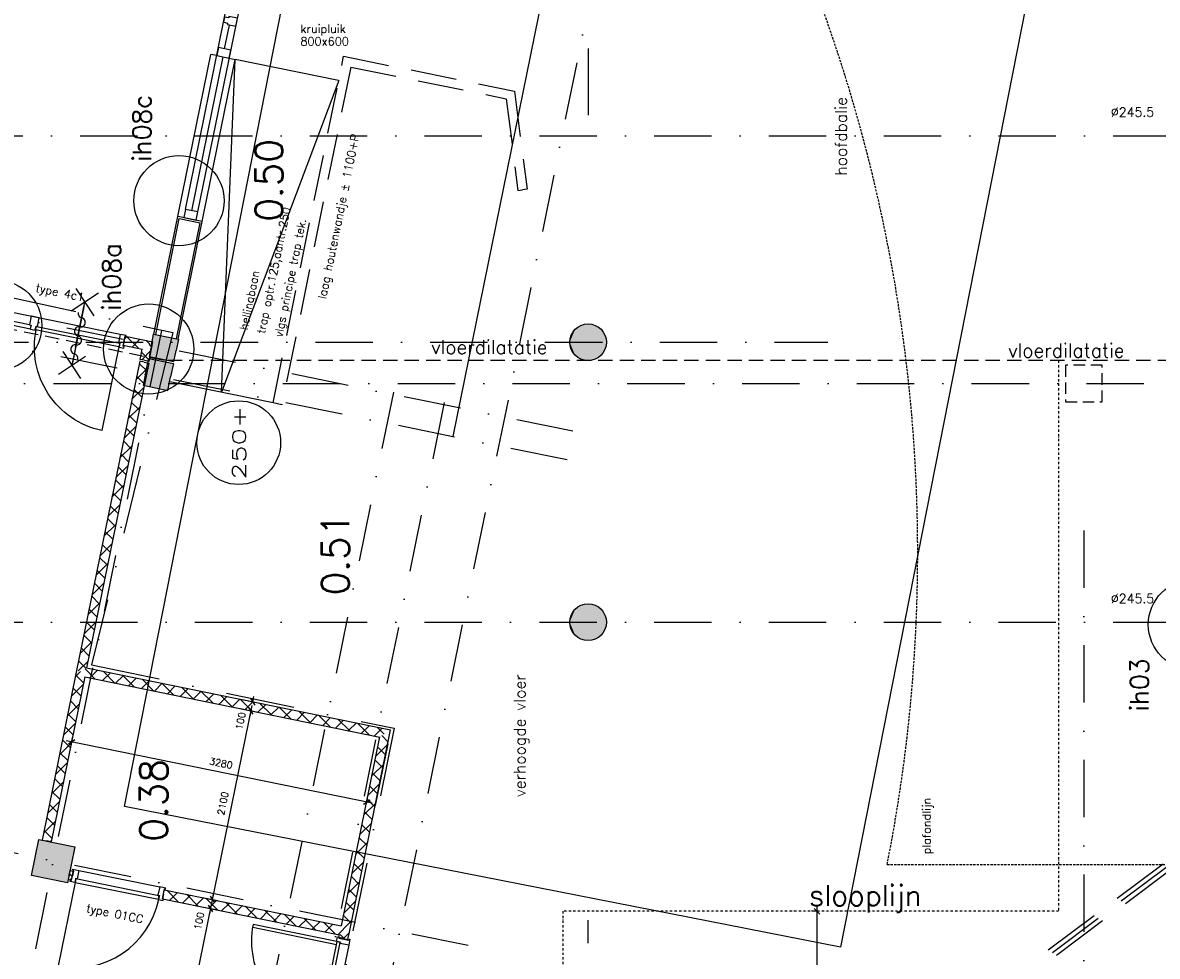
# Model space of a CAD drawing. Extents: x -33344 to 2055880, y -64816 to 121260.
# Tile 41 of 132: x 23827 to 36184, y 39006 to 49180. Entities that reach past the tile are written whole.
import ezdxf
from ezdxf.enums import TextEntityAlignment as Align

# ---------------------------------------------------------------- set-up
doc = ezdxf.new("R2010")
doc.units = 0
doc.header["$LTSCALE"] = 50
doc.header["$MEASUREMENT"] = 0
doc.header["$PDMODE"] = 3
doc.header["$PDSIZE"] = 0.1
for name, pattern in [('DASHDOT', [1, 0.5, -0.25, 0, -0.25]), ('DASHED', [0.75, 0.5, -0.25]), ('DD1', [2.66667, 1.66667, -0.5, 0, -0.5]), ('HIDDENX2', [0.75, 0.5, -0.25]), ('STRAM_0WT$0$HIDDEN', [9.375, 6.25, -3.125]), ('STRAM_0WT$1$DASHDOT', [25, 12.5, -6.25, 0, -6.25]), ('STRAM_0WT$1$DD1', [2.66667, 1.66667, -0.5, 0, -0.5])]:
    doc.linetypes.add(name, pattern=pattern)
doc.layers.get('0').update_dxf_attribs({"linetype": 'CONTINUOUS'})
doc.layers.get('DEFPOINTS').update_dxf_attribs({"linetype": 'CONTINUOUS'})
for name, color, linetype in [('00', 7, 'CONTINUOUS'), ('_BALIES', 2, 'CONTINUOUS'), ('_BRANDCOMPART', 6, 'DASHDOT'), ('_DETAILNUMMERS', 4, 'CONTINUOUS'), ('_DETAILNUMMERSTEKST', 4, 'CONTINUOUS'), ('A--01A1_ACEER', 1, 'CONTINUOUS'), ('A--A21--_F12--', 7, 'CONTINUOUS'), ('A--A21--_F123-', 9, 'CONTINUOUS'), ('A--A22--_F123-', 9, 'CONTINUOUS'), ('A--A28--_F12--', 7, 'CONTINUOUS'), ('A--L21--', 3, 'CONTINUOUS'), ('A--L21--_F12--', 7, 'CONTINUOUS'), ('A--L22--', 3, 'CONTINUOUS'), ('A--L22--_F-2--', 7, 'CONTINUOUS'), ('A--L28--', 7, 'CONTINUOUS'), ('A--L28--_F12--', 7, 'CONTINUOUS'), ('A--L31--_F123-', 7, 'CONTINUOUS'), ('A--L32--', 7, 'CONTINUOUS'), ('A--L32--_F123-', 1, 'CONTINUOUS'), ('A--L32--_F123-DRAAIR', 7, 'CONTINUOUS'), ('A--L35A2_PLAFONDS', 1, 'HIDDENX2'), ('A--L65--', 7, 'CONTINUOUS'), ('A--L65--_F-23-', 7, 'CONTINUOUS'), ('A--L65--_F123-', 7, 'CONTINUOUS'), ('A--M$1A-_F123-', 1, 'CONTINUOUS'), ('A--T$1A-25_TEKST', 2, 'CONTINUOUS'), ('A--T$1A-_F123-_0_25MM', 2, 'CONTINUOUS'), ('A--T$1A-_F123-_RN', 4, 'CONTINUOUS'), ('A--T01A-25_TEKST', 2, 'CONTINUOUS'), ('HELLINGBANEN_TRAPPEN', 1, 'CONTINUOUS'), ('STRAM_0WT$0$A--L$7A-_STRA0', 1, 'STRAM_0WT$1$DASHDOT'), ('STRAM_0WT$0$A--L90--_F---0', 250, 'CONTINUOUS'), ('STRAM_0WT$1$A--L90--_F-23-', 7, 'CONTINUOUS'), ('STRAM_0WT$1$A--L90--_F123-', 7, 'CONTINUOUS'), ('STRAM_0WT$1$A--T$7A8-_STRA', 8, 'STRAM_0WT$1$DASHDOT'), ('STRAM_0WT$1$STRAMIEN', 1, 'STRAM_0WT$1$DD1'), ('STRAMIEN', 1, 'DD1'), ('TEKST_KOZIJNMERK', 2, 'CONTINUOUS'), ('X--LR---_CP', 7, 'CONTINUOUS'), ('XREF', 7, 'CONTINUOUS')]:
    doc.layers.add(name, color=color, linetype=linetype)
doc.styles.add('ALFA-0_25', font='ROMANS')
doc.styles.add('B-01', font='SIMPLEX.SHX', dxfattribs={"width": 0.8, "height": 4.5})
doc.styles.add('HIEMSTRA', font='romans.shx')
doc.dimstyles.new('1OP2', dxfattribs={"dimscale": 30, "dimtxt": 2.5, "dimasz": 2, "dimexe": 2, "dimexo": 0, "dimgap": 2, "dimtad": 1, "dimdec": 0, "dimzin": 0, "dimtxsty": 'HIEMSTRA', "dimblk1": 'OBLIQUE', "dimblk2": 'OBLIQUE', "dimsah": 1, "dimcen": -3, "dimdle": 2, "dimclrd": 2, "dimclre": 2, "dimclrt": 3, "dimazin": 3, "dimtfac": 1, "dimtdec": 0, "dimtofl": 0, "dimtmove": 0, "dimatfit": 3, "dimtvp": 0.833333, "dimtolj": 1, "dimtzin": 0})
doc.dimstyles.new('STANDARD$0', dxfattribs={"dimscale": 30, "dimtxt": 2.5, "dimasz": 2, "dimexe": 2, "dimexo": 0, "dimgap": 2, "dimtad": 1, "dimdec": 0, "dimzin": 0, "dimtxsty": 'ALFA-0_25', "dimblk1": 'OBLIQUE', "dimblk2": 'OBLIQUE', "dimsah": 1, "dimcen": -3, "dimdle": 2, "dimclrd": 1, "dimclre": 1, "dimclrt": 2, "dimazin": 3, "dimtfac": 0.666667, "dimtofl": 0, "dimtmove": 0, "dimatfit": 3, "dimtvp": 0.833333, "dimtolj": 1, "dimtzin": 0})
pattern_1 = [(45, (-24463.68, -42110.01), (-84.8528, 84.8528), []), (135, (-24463.68, -42110.01), (-84.8528, -84.8528), [])]

# ---------------------------------------------------------------- blocks, each defined once
blk = doc.blocks.new('DR_930TYPE4')
at = {"layer": 'A--L32--_F123-', "color": 1}
for p, q in [((67, 0), (1307, 0)), ((1057, -94), (1307, -94)), ((1038, -139), (1322, -139))]:
    blk.add_line(p, q, dxfattribs=at)
at = {"layer": 'A--L32--_F123-'}
for points in [[(0, -9), (0, 0), (67, 0), (67, -94), (52, -94), (52, -139), (0, -139), (0, -121), (12, -121), (12, -9), (0, -9)], [(969, 0), (1055, 0), (1057, 0), (1057, -94), (1057, -94), (1040, -94), (1040, -137), (1038, -139), (986, -139), (984, -137), (984, -94), (969, -94), (967, -94), (967, 0)], [(1374, -9), (1374, 0), (1307, 0), (1307, -94), (1322, -94), (1322, -139), (1374, -139), (1374, -121), (1362, -121), (1362, -9), (1374, -9)], [(54, -96), (54, -136), (980, -136), (977, -96), (54, -96)]]:
    blk.add_lwpolyline(points, close=True, dxfattribs=at)
blk.add_point((1374, 0), dxfattribs=at)
blk.add_point((1374, 0), dxfattribs=at)
at = {"layer": 'A--L32--_F123-DRAAIR', "color": 1}
blk.add_lwpolyline([(54, -136), (54, -1066, 0.414214), (973, -136)], format="xyb", dxfattribs=at)
at = {"layer": 'X--LR---_CP', "color": 1, "linetype": 'CONTINUOUS'}
blk.add_point((0, 0), dxfattribs=at)
at = {"layer": 'X--LR---_CP', "color": 1}
blk.add_point((982, 0), dxfattribs=at)
blk = doc.blocks.new('S060204-')
at = {"layer": 'A--L65--_F-23-', "color": 255}
blk.add_circle((0, 0), 0.0123, dxfattribs=at)
at = {"layer": 'A--L65--_F123-', "color": 1, "linetype": 'CONTINUOUS'}
for points in [[(-1.25, 6.25), (1.25, 3.75)], [(1.25, 6.25), (-1.25, 3.75)], [(0, 0), (0, 5)]]:
    blk.add_lwpolyline(points, dxfattribs=at)
blk = doc.blocks.new('S060205A')
at = {"layer": 'A--L65--_F-23-', "color": 255}
blk.add_circle((0, -0.0123), 0.0123, dxfattribs=at)
at = {"layer": 'A--L65--_F123-', "color": 1, "linetype": 'CONTINUOUS'}
blk.add_lwpolyline([(0, -0.0123), (0, 6.2377)], dxfattribs=at)
for points in [[(-0.5, 5.7377, 0.41), (0, 5.2377)], [(0, 4.2377, 1), (0, 5.2377)], [(0, 4.2377, 1), (0, 3.2377)], [(0, 2.2377, 1), (0, 3.2377)], [(0, 2.2377, 1), (0, 1.2377)], [(0.5, 0.7377, 0.41), (0, 1.2377)]]:
    blk.add_lwpolyline(points, format="xyb", dxfattribs=at)
at = {"layer": 'A--L65--', "xscale": -1}
blk.add_blockref('S060204-', (0, 1.4877), dxfattribs=at)
blk.add_blockref('S060204-', (0, 1.4877), dxfattribs=at)
at = {"layer": 'A--L65--', "rotation": 180}
blk.add_blockref('S060204-', (0, 4.4877), dxfattribs=at)
blk.add_blockref('S060204-', (0, 4.4877), dxfattribs=at)
blk = doc.blocks.new('*U1363')
at = {"layer": 'A--A22--_F123-', "linetype": 'CONTINUOUS'}
h = blk.add_hatch(dxfattribs=at)
h.set_pattern_fill('ALFAKRS', color=256, scale=120, style=0)
h.set_pattern_definition(pattern_1)
h.paths.add_polyline_path([(0, 0), (39, -59), (-327, -1857), (-376, -1847), (-425, -1837), (-49, 10)])
at = {"layer": 'A--L22--_F-2--', "color": 2, "linetype": 'CONTINUOUS'}
for points in [[(-49, 10), (-49, 10), (-425, -1837), (-376, -1847)], [(39, -59), (39, -59), (-327, -1857), (-376, -1847)]]:
    blk.add_lwpolyline(points, dxfattribs=at)
blk = doc.blocks.new('Q020439-')
at = {"layer": 'A--A28--_F12--', "color": 8}
for points in [[(-200, -200), (-200, 200), (200, 200)], [(-200, -200), (200, 200), (200, -200)]]:
    blk.add_solid(points, dxfattribs=at)
at = {"layer": 'A--L28--_F12--', "color": 3, "linetype": 'CONTINUOUS'}
blk.add_lwpolyline([(-200, -200), (-200, 200), (200, 200), (200, -200)], close=True, dxfattribs=at)
at = {"layer": 'X--LR---_CP'}
for p in [(-200, 0), (-200, 0), (200, 0)]:
    blk.add_point(p, dxfattribs=at)
blk = doc.blocks.new('Q020479-')
at = {"layer": 'A--A28--_F12--', "color": 8}
for points in [[(-200, 0), (-77, 185), (0, 200)], [(-200, 0), (0, 200), (77, 185)], [(-200, 0), (-141, 141), (-77, 185)], [(-200, 0), (77, 185), (141, 141)], [(-200, 0), (-185, 77), (-141, 141)], [(-200, 0), (141, 141), (185, 77)], [(-200, 0), (185, 77), (200, 0)], [(-200, 0), (200, 0), (185, -77)], [(-200, 0), (185, -77), (141, -141)], [(-200, 0), (141, -141), (77, -185)], [(-200, 0), (77, -185), (0, -200)], [(-200, 0), (0, -200), (-77, -185)], [(-200, 0), (-77, -185), (-141, -141)], [(-200, 0), (-141, -141), (-185, -77)]]:
    blk.add_solid(points, dxfattribs=at)
at = {"layer": 'A--L28--_F12--', "color": 3, "linetype": 'CONTINUOUS'}
blk.add_lwpolyline([(-200, 0, -1), (200, 0, -1), (-200, 0)], format="xyb", close=True, dxfattribs=at)
at = {"layer": 'X--LR---_CP'}
for p in [(0, 200), (200, 0), (200, 0)]:
    blk.add_point(p, dxfattribs=at)
blk = doc.blocks.new('*U1288')
at = {"layer": 'A--A22--_F123-', "linetype": 'CONTINUOUS'}
h = blk.add_hatch(dxfattribs=at)
h.set_pattern_fill('ALFAKRS', color=256, scale=120, style=0)
h.set_pattern_definition([(45, (-25154.34, -45500.52), (-84.8528, 84.8528), []), (135, (-25154.34, -45500.52), (-84.8528, -84.8528), [])])
h.paths.add_polyline_path([(0, 0), (-49, 10), (-26, 123), (33, 162), (92, 201), (49, -10)])
at = {"layer": 'A--L22--_F-2--', "color": 2, "linetype": 'CONTINUOUS'}
for points in [[(0, 0), (49, -10), (92, 201), (92, 201)], [(0, 0), (-49, 10), (-26, 123), (-26, 123)]]:
    blk.add_lwpolyline(points, dxfattribs=at)
blk = doc.blocks.new('*U1287')
at = {"layer": 'A--A22--_F123-', "linetype": 'CONTINUOUS'}
h = blk.add_hatch(dxfattribs=at)
h.set_pattern_fill('ALFAKRS', color=256, scale=120, style=0)
h.set_pattern_definition([(45, (-24932.15, -45714.17), (-84.8528, 84.8528), []), (135, (-24932.15, -45714.17), (-84.8528, -84.8528), [])])
h.paths.add_polyline_path([(0, 0), (10, 49), (314, -13), (255, -52), (196, -91), (-10, -49)])
at = {"layer": 'A--L22--_F-2--', "color": 2, "linetype": 'CONTINUOUS'}
for points in [[(0, 0), (-10, -49), (196, -91), (196, -91)], [(0, 0), (10, 49), (314, -13), (314, -13)]]:
    blk.add_lwpolyline(points, dxfattribs=at)
blk = doc.blocks.new('_OBLIQUE')
at = {"color": 0, "linetype": 'BYBLOCK'}
blk.add_line((-0.5, -0.5), (0.5, 0.5), dxfattribs=at)
blk = doc.blocks.new('*D298')
at = {"layer": 'A--M$1A-_F123-', "color": 1}
for p, q in [((32477, 39557), (32477, 37587)), ((32492, 39497), (32417, 39497)), ((32492, 37647), (32417, 37647))]:
    blk.add_line(p, q, dxfattribs=at)
at = {"layer": 'DEFPOINTS', "color": 0}
for p in [(32492, 39497), (32477, 37647), (32492, 37647)]:
    blk.add_point(p, dxfattribs=at)
at = {"layer": 'A--M$1A-_F123-', "color": 1, "xscale": 60, "yscale": 60, "zscale": 60}
for p, rotation in [((32477, 39497), 90), ((32477, 37647), 270)]:
    blk.add_blockref('_OBLIQUE', p, dxfattribs=dict(at, rotation=rotation))
at = {"layer": 'A--M$1A-_F123-', "color": 2, "insert": (32380, 38572), "char_height": 75, "attachment_point": 5, "rotation": 90, "style": 'ALFA-0_25'}
blk.add_mtext('\\A1;1850', dxfattribs=at)
blk = doc.blocks.new('*U1242')
at = {"layer": 'A--A21--_F123-', "linetype": 'CONTINUOUS'}
blk.add_hatch(color=256, dxfattribs=at).paths.add_polyline_path([(0, 0), (30, 147), (299, 92), (269, -55), (240, -202), (-30, -147)])
at = {"layer": 'A--A21--_F12--', "color": 8}
for points in [[(0, 0), (30, 147), (269, -55), (299, 92)], [(269, -55), (240, -202), (0, 0), (-30, -147)]]:
    blk.add_solid(points, dxfattribs=at)
at = {"layer": 'A--L21--_F12--', "color": 3, "linetype": 'CONTINUOUS'}
for points in [[(0, 0), (30, 147), (299, 92), (269, -55)], [(0, 0), (-30, -147), (240, -202), (269, -55)]]:
    blk.add_lwpolyline(points, dxfattribs=at)
blk = doc.blocks.new('*U1233')
at = {"layer": 'A--A21--_F123-', "linetype": 'CONTINUOUS'}
blk.add_hatch(color=256, dxfattribs=at).paths.add_polyline_path([(0, 0), (25, 122), (294, 68), (269, -55), (245, -177), (-25, -122)])
at = {"layer": 'A--A21--_F12--', "color": 8}
for points in [[(269, -55), (245, -177), (0, 0), (-25, -122)], [(0, 0), (25, 122), (269, -55), (294, 68)]]:
    blk.add_solid(points, dxfattribs=at)
at = {"layer": 'A--L21--_F12--', "color": 3, "linetype": 'CONTINUOUS'}
for points in [[(0, 0), (-25, -122), (245, -177), (269, -55)], [(0, 0), (25, 122), (294, 68), (269, -55)]]:
    blk.add_lwpolyline(points, dxfattribs=at)
blk = doc.blocks.new('DETAILNR')
at = {"layer": '_DETAILNUMMERS'}
blk.add_circle((33, -23), 491, dxfattribs=at)
at = {"layer": 'X--LR---_CP'}
blk.add_point((0, 0), dxfattribs=at)
at = {"layer": '_DETAILNUMMERSTEKST', "style": 'ALFA-0_25'}
blk.add_attdef('DETAILNR', text='', height=200, rotation=90, dxfattribs=at).set_placement((-618, 224), align=Align.RIGHT)
blk = doc.blocks.new('STRAM_0WT$1$S090024-')
at = {"layer": 'STRAM_0WT$0$A--L90--_F---0', "linetype": 'CONTINUOUS'}
for points in [[(-0.000001, 5.999999), (-0.000001, -6)], [(-6.000001, 0), (5.999999, 0)]]:
    blk.add_lwpolyline(points, dxfattribs=at)
blk.add_lwpolyline([(-4.000001, 0, 1), (3.999998, 0, 1)], format="xyb", close=True, dxfattribs=at)
at = {"layer": 'STRAM_0WT$1$A--L90--_F-23-', "color": 255}
blk.add_circle((0, 0), 0.0123, dxfattribs=at)
at = {"layer": 'STRAM_0WT$1$A--L90--_F123-', "color": 2, "linetype": 'CONTINUOUS'}
for points in [[(-0.000001, 5.999999), (-0.000001, -6)], [(-6.000001, 0), (5.999999, 0)]]:
    blk.add_lwpolyline(points, dxfattribs=at)
blk.add_lwpolyline([(-4.000001, 0, 1), (3.999998, 0, 1)], format="xyb", close=True, dxfattribs=at)
blk = doc.blocks.new('STRAM_0WT')
at = {"layer": 'STRAM_0WT$0$A--L$7A-_STRA0'}
for p, q in [((-35527.847, 66718.097), (-57057.909, -38976.081)), ((-45863.103, 12168.257), (-61174.94, 15287.302)), ((-45799.23, 12481.818), (-59254.976, 15222.774)), ((-66105.583, 13450), (-43022.45, 13450)), ((-47754.974, 12905.719), (-58003.336, -37404.971)), ((-47201.343, 12792.944), (-57719.326, -38841.349)), ((-46940.956, 6876.922), (-62252.793, 9995.966))]:
    blk.add_line(p, q, dxfattribs=at)
at = {"layer": 'STRAM_0WT$1$A--T$7A8-_STRA', "color": 8}
for p, q in [((-66167.142, 15700), (-500, 15700)), ((-50281.514, 13578.563), (-60661.803, -37379.774)), ((-108962.956, 13000), (-500, 13000)), ((-40234.938, 11400), (-40234.938, -7328.621)), ((-66167.142, 10400), (-540.602, 10400))]:
    blk.add_line(p, q, dxfattribs=at)
at = {"layer": 'STRAM_0WT$1$STRAMIEN', "color": 8, "linetype": 'STRAM_0WT$0$HIDDEN', "ltscale": 0.5}
blk.add_lwpolyline([(-19628.191, 24100), (-39039.938, 24100), (-39039.938, 13250), (-50246.691, 13250), (-59989.832, 15234.692)], dxfattribs=at)
at = {"layer": 'STRAM_0WT$1$STRAMIEN', "linetype": 'STRAM_0WT$1$DASHDOT', "xscale": 100, "yscale": 100, "rotation": 315}
blk.add_blockref('STRAM_0WT$1$S090024-', (-45530.936, 17611.49), dxfattribs=at)
blk = doc.blocks.new('*U1160')
at = {"layer": 'A--A22--_F123-', "linetype": 'CONTINUOUS'}
h = blk.add_hatch(dxfattribs=at)
h.set_pattern_fill('ALFAKRS', color=256, scale=120, style=0)
h.set_pattern_definition([(45, (-25359.18, -39682.56), (-84.8528, 84.8528), []), (135, (-25359.18, -39682.56), (-84.8528, -84.8528), [])])
h.paths.add_polyline_path([(0, 0), (10, 49), (1938, -344), (1977, -403), (1918, -442), (-10, -49)])
at = {"layer": 'A--L22--_F-2--', "color": 2, "linetype": 'CONTINUOUS'}
for points in [[(0, 0), (-10, -49), (1918, -442), (1918, -442)], [(0, 0), (10, 49), (1938, -344), (1938, -344)]]:
    blk.add_lwpolyline(points, dxfattribs=at)
blk = doc.blocks.new('*U1159')
at = {"layer": 'A--A22--_F123-', "linetype": 'CONTINUOUS'}
h = blk.add_hatch(dxfattribs=at)
h.set_pattern_fill('ALFAKRS', color=256, scale=120, style=0)
h.set_pattern_definition([(45, (-27336.57, -39279.76), (-84.8528, 84.8528), []), (135, (-27336.57, -39279.76), (-84.8528, -84.8528), [])])
h.paths.add_polyline_path([(0, 0), (-39, 59), (380, 2117), (439, 2156), (498, 2195), (49, -10)])
at = {"layer": 'A--L22--_F-2--', "color": 2, "linetype": 'CONTINUOUS'}
for points in [[(-39, 59), (-39, 59), (380, 2117), (380, 2117)], [(49, -10), (49, -10), (498, 2195), (498, 2195)]]:
    blk.add_lwpolyline(points, dxfattribs=at)
blk = doc.blocks.new('*U1158')
at = {"layer": 'A--A22--_F123-', "linetype": 'CONTINUOUS'}
h = blk.add_hatch(dxfattribs=at)
h.set_pattern_fill('ALFAKRS', color=256, scale=120, style=0)
h.set_pattern_definition(pattern_1)
h.paths.add_polyline_path([(0, 0), (59, 39), (3371, -636), (3312, -675), (3253, -714), (39, -59)])
at = {"layer": 'A--L22--_F-2--', "color": 2, "linetype": 'CONTINUOUS'}
for points in [[(59, 39), (59, 39), (3371, -636), (3371, -636)], [(39, -59), (39, -59), (3253, -714), (3253, -714)]]:
    blk.add_lwpolyline(points, dxfattribs=at)
blk = doc.blocks.new('*U1157')
at = {"layer": 'A--A22--_F123-', "linetype": 'CONTINUOUS'}
h = blk.add_hatch(dxfattribs=at)
h.set_pattern_fill('ALFAKRS', color=256, scale=120, style=0)
h.set_pattern_definition([(45, (-25150.34, -45480.92), (-84.8528, 84.8528), []), (135, (-25150.34, -45480.92), (-84.8528, -84.8528), [])])
h.paths.add_polyline_path([(0, 0), (49, -10), (-628, -3332), (-687, -3371), (-736, -3361), (-49, 10)])
at = {"layer": 'A--L22--_F-2--', "color": 2, "linetype": 'CONTINUOUS'}
for points in [[(0, 0), (-49, 10), (-736, -3361), (-736, -3361)], [(0, 0), (49, -10), (-628, -3332), (-628, -3332)]]:
    blk.add_lwpolyline(points, dxfattribs=at)
blk = doc.blocks.new('*U1156')
at = {"layer": 'A--A22--_F123-', "linetype": 'CONTINUOUS'}
h = blk.add_hatch(dxfattribs=at)
h.set_pattern_fill('ALFAKRS', color=256, scale=120, style=0)
h.set_pattern_definition([(45, (-27320.25, -39199.65), (-84.8528, 84.8528), []), (135, (-27320.25, -39199.65), (-84.8528, -84.8528), [])])
h.paths.add_polyline_path([(0, 0), (-49, 10), (-43, 41), (16, 80), (65, 70), (49, -10)])
at = {"layer": 'A--L22--_F-2--', "color": 2, "linetype": 'CONTINUOUS'}
for points in [[(0, 0), (-49, 10), (-43, 41), (-43, 41)], [(0, 0), (49, -10), (65, 70), (65, 70)]]:
    blk.add_lwpolyline(points, dxfattribs=at)
blk = doc.blocks.new('Q0340081')
at = {"layer": 'A--L32--_F123-', "color": 2, "linetype": 'CONTINUOUS'}
blk.add_lwpolyline([(0, 0), (0, -40), (926.12, -40), (923.12, 0), (0, 0)], close=True, dxfattribs=at)
at = {"layer": 'A--L32--_F123-', "color": 1, "linetype": 'CONTINUOUS'}
blk.add_lwpolyline([(0, -40), (0, -970, 0.41421356), (930, -40)], format="xyb", dxfattribs=at)
blk = doc.blocks.new('DR_930TYPE3')
at = {"layer": 'A--L32--_F123-', "color": 1}
blk.add_line((67, 0), (967, 0), dxfattribs=at)
for points in [[(0, -9), (0, 0), (67, 0), (67, -93.75), (52, -93.75), (52, -139), (0, -139), (0, -121), (12, -121), (12, -9), (0, -9)], [(1034, -9), (1034, 0), (967, 0), (967, -93.75), (982, -93.75), (982, -139), (1034, -139), (1034, -121), (1022, -121), (1022, -9), (1034, -9)]]:
    blk.add_lwpolyline(points, close=True, dxfattribs=at)
at = {"layer": 'X--LR---_CP', "color": 2, "linetype": 'CONTINUOUS'}
blk.add_point((0, 0), dxfattribs=at)
at = {"layer": 'X--LR---_CP', "color": 3, "linetype": 'CONTINUOUS'}
blk.add_point((0, 0), dxfattribs=at)
at = {"layer": 'A--L32--', "linetype": 'CONTINUOUS'}
blk.add_blockref('Q0340081', (53.94, -95.94), dxfattribs=at)
blk = doc.blocks.new('*U1154')
at = {"layer": 'A--A22--_F123-', "linetype": 'CONTINUOUS'}
h = blk.add_hatch(dxfattribs=at)
h.set_pattern_fill('ALFAKRS', color=256, scale=120, style=0)
h.set_pattern_definition([(45, (-24333.25, -39891.54), (-84.8528, 84.8528), []), (135, (-24333.25, -39891.54), (-84.8528, -84.8528), [])])
h.paths.add_polyline_path([(0, 0), (10, 49), (46, 42), (36, -7), (26, -56), (-10, -49)])
at = {"layer": 'A--L22--_F-2--', "color": 2, "linetype": 'CONTINUOUS'}
for points in [[(0, 0), (-10, -49), (26, -56), (36, -7)], [(0, 0), (10, 49), (46, 42), (36, -7)]]:
    blk.add_lwpolyline(points, dxfattribs=at)
blk = doc.blocks.new('*D958')
at = {"layer": 'A--M$1A-_F123-', "color": 2}
for p, q in [((25522, 37797), (25886, 39585)), ((25761, 39550), (25933, 39515)), ((25421, 37879), (25592, 37844))]:
    blk.add_line(p, q, dxfattribs=at)
at = {"layer": 'DEFPOINTS', "color": 0}
for p in [(25761, 39550), (25874, 39527), (25421, 37879)]:
    blk.add_point(p, dxfattribs=at)
at = {"layer": 'A--M$1A-_F123-', "color": 2, "xscale": 60, "yscale": 60, "zscale": 60}
for p, rotation in [((25874, 39527), 78.4862903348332), ((25534, 37856), 258.4862903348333)]:
    blk.add_blockref('_OBLIQUE', p, dxfattribs=dict(at, rotation=rotation))
at = {"layer": 'A--M$1A-_F123-', "color": 3, "insert": (25608, 38711), "char_height": 75, "attachment_point": 5, "rotation": 78.4863, "style": 'HIEMSTRA'}
blk.add_mtext('\\A1;1705', dxfattribs=at)
blk = doc.blocks.new('*D959')
at = {"layer": 'A--M$1A-_F123-', "color": 2}
for p, q in [((25894, 39625), (25906, 39683)), ((25761, 39550), (25933, 39515)), ((25781, 39648), (25953, 39613)), ((25874, 39527), (25862, 39468))]:
    blk.add_line(p, q, dxfattribs=at)
at = {"layer": 'DEFPOINTS', "color": 0}
for p in [(25761, 39550), (25781, 39648), (25894, 39625)]:
    blk.add_point(p, dxfattribs=at)
at = {"layer": 'A--M$1A-_F123-', "color": 2, "xscale": 60, "yscale": 60, "zscale": 60}
for p, rotation in [((25874, 39527), 78.48629033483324), ((25894, 39625), 258.4862903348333)]:
    blk.add_blockref('_OBLIQUE', p, dxfattribs=dict(at, rotation=rotation))
at = {"layer": 'A--M$1A-_F123-', "color": 3, "insert": (25749, 39392), "char_height": 75, "attachment_point": 5, "rotation": 78.4863, "style": 'HIEMSTRA'}
blk.add_mtext('\\A1;100', dxfattribs=at)
blk = doc.blocks.new('*D960')
at = {"layer": 'A--M$1A-_F123-', "color": 2}
for p, q in [((25882, 39566), (26325, 41741)), ((26201, 41705), (26372, 41670)), ((25781, 39648), (25953, 39613))]:
    blk.add_line(p, q, dxfattribs=at)
at = {"layer": 'DEFPOINTS', "color": 0}
for p in [(26201, 41705), (26313, 41682), (25781, 39648)]:
    blk.add_point(p, dxfattribs=at)
at = {"layer": 'A--M$1A-_F123-', "color": 2, "xscale": 60, "yscale": 60, "zscale": 60}
for p, rotation in [((26313, 41682), 78.4862903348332), ((25894, 39625), 258.4862903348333)]:
    blk.add_blockref('_OBLIQUE', p, dxfattribs=dict(at, rotation=rotation))
at = {"layer": 'A--M$1A-_F123-', "color": 3, "insert": (26008, 40673), "char_height": 75, "attachment_point": 5, "rotation": 78.4863, "style": 'HIEMSTRA'}
blk.add_mtext('\\A1;2100', dxfattribs=at)
blk = doc.blocks.new('*D961')
at = {"layer": 'A--M$1A-_F123-', "color": 2}
for p, q in [((26221, 41803), (26392, 41768)), ((26333, 41780), (26345, 41839)), ((26201, 41705), (26372, 41670)), ((26313, 41682), (26301, 41624))]:
    blk.add_line(p, q, dxfattribs=at)
at = {"layer": 'DEFPOINTS', "color": 0}
for p in [(26221, 41803), (26333, 41780), (26201, 41705)]:
    blk.add_point(p, dxfattribs=at)
at = {"layer": 'A--M$1A-_F123-', "color": 2, "xscale": 60, "yscale": 60, "zscale": 60}
for p, rotation in [((26333, 41780), 258.4862903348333), ((26313, 41682), 78.48629033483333)]:
    blk.add_blockref('_OBLIQUE', p, dxfattribs=dict(at, rotation=rotation))
at = {"layer": 'A--M$1A-_F123-', "color": 3, "insert": (26200, 41571), "char_height": 75, "attachment_point": 5, "rotation": 78.4863, "style": 'HIEMSTRA'}
blk.add_mtext('\\A1;100', dxfattribs=at)
blk = doc.blocks.new('*D982')
at = {"layer": 'A--M$1A-_F123-', "color": 2}
for p, q in [((24356, 41323), (24373, 41402)), ((27633, 40676), (24302, 41355)), ((27570, 40668), (27586, 40747))]:
    blk.add_line(p, q, dxfattribs=at)
at = {"layer": 'DEFPOINTS', "color": 0}
for p in [(24356, 41323), (24361, 41343), (27570, 40668)]:
    blk.add_point(p, dxfattribs=at)
at = {"layer": 'A--M$1A-_F123-', "color": 2, "xscale": 60, "yscale": 60, "zscale": 60}
for p, rotation in [((24361, 41343), 168.4862903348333), ((27575, 40688), 348.4862903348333)]:
    blk.add_blockref('_OBLIQUE', p, dxfattribs=dict(at, rotation=rotation))
at = {"layer": 'A--M$1A-_F123-', "color": 3, "insert": (25987, 41111), "char_height": 75, "attachment_point": 5, "rotation": 348.4863, "style": 'HIEMSTRA'}
blk.add_mtext('\\A1;3280', dxfattribs=at)

msp = doc.modelspace()

# ---------------------------------------------------------------- linework, layer by layer
at = {"layer": '_BALIES', "linetype": 'CONTINUOUS'}
msp.add_line((27803.2, 41320.1), (27666.4, 40648.4), dxfattribs=at)
at = {"layer": '_BRANDCOMPART', "ltscale": 30}
msp.add_lwpolyline([(10482.8, 49070.1), (10482.8, 49070.1), (25463.6, 45803.4), (24578.4, 42182.6), (27872.5, 41490.5), (27040.2, 37399.2), (23758.4, 38071.7), (22385.7, 31507.4)], dxfattribs=at)
at = {"layer": '_DETAILNUMMERS', "color": 6, "linetype": 'DASHED', "ltscale": 25}
for points in [[(4649.3, 22712.3), (5312.5, 26119.7), (20369.1, 23186.6), (22829.3, 35263.7), (31324.5, 33533.7), (31995.5, 36827.6), (38701.7, 41855.5)], [(4698.4, 22702.7), (5352, 26060.6), (20408.2, 23127.7), (22868.3, 35204.8), (31363.6, 33474.8), (32040.7, 36799), (38731.7, 41815.5)], [(4747.5, 22693.2), (5391.4, 26001.6), (20447.2, 23068.7), (22907.3, 35145.8), (31402.6, 33415.8), (32085.9, 36770.4), (38761.7, 41775.5)]]:
    msp.add_lwpolyline(points, dxfattribs=at)
at = {"layer": 'A--01A1_ACEER', "linetype": 'CONTINUOUS'}
for p, q in [((32300.1, 63270.6), (28510.9, 44668.8)), ((29984.5, 48899.6), (29984.5, 48171.5)), ((29984.5, 39148.3), (29984.5, 39401.2))]:
    msp.add_line(p, q, dxfattribs=at)
at = {"layer": 'A--L22--_F-2--', "color": 3, "linetype": 'DASHED', "ltscale": 20}
for points in [[(26602.3, 45027.2), (26553.3, 45037.2), (27322.7, 48814), (27322.7, 48814)], [(27322.7, 48814), (27322.7, 48814), (29183.1, 48435), (29319.9, 47364.5), (29270.3, 47358.2)], [(27400.7, 48696.1), (27400.7, 48696.1), (26651.3, 45017.2), (26602.3, 45027.2)], [(27400.7, 48696.1), (27400.7, 48696.1), (29093, 48351.3), (29220.7, 47351.8), (29270.3, 47358.2)]]:
    msp.add_lwpolyline(points, dxfattribs=at)
at = {"layer": 'A--L28--', "color": 8, "linetype": 'DASHED', "ltscale": 5}
msp.add_lwpolyline([(35184.5, 45046.9), (35584.5, 45046.9), (35584.5, 45446.9), (35184.5, 45446.9)], close=True, dxfattribs=at)
msp.add_lwpolyline([(35184.5, 45046.9), (35584.5, 45046.9), (35584.5, 45446.9), (35184.5, 45446.9)], close=True, dxfattribs=at)
at = {"layer": 'A--L31--_F123-', "color": 13, "linetype": 'CONTINUOUS'}
msp.add_lwpolyline([(32732, 39104.9), (24937, 40639), (29580.2, 64231.5), (37375.2, 62697.4)], close=True, dxfattribs=at)
at = {"layer": 'A--L32--', "color": 1, "linetype": 'CONTINUOUS'}
msp.add_line((26332.5, 39322.2), (27243.8, 39136.5), dxfattribs=at)
at = {"layer": 'A--L32--_F123-'}
for p, q in [((25599.5, 47144.7), (28815.1, 62930.6)), ((25735.7, 47117), (28951.3, 62902.8)), ((26026.9, 48894.7), (26079.8, 49154.3)), ((25255.9, 45786.1), (25876.6, 48833.4)), ((25940.8, 48820.3), (25876.6, 48833.4)), ((25520.4, 45732.2), (26141.2, 48779.5)), ((25667.6, 47130.9), (26008.9, 48806.5)), ((26077, 48792.6), (26141.2, 48779.5)), ((25275.5, 45782.1), (25532.9, 47046)), ((25500.8, 45736.2), (25758.3, 47000.1)), ((25517.3, 47069.6), (25781.9, 47015.7)), ((25532.9, 47046), (25758.3, 47000.1))]:
    msp.add_line(p, q, dxfattribs=at)
at = {"layer": 'A--L32--_F123-', "color": 2}
for points in [[(26148.3, 49142.4), (26165.4, 49226.7), (26165.8, 49228.6), (26074, 49247.4), (26074, 49247.4), (26070.6, 49230.7), (26028.2, 49239.3), (26025.8, 49237.8), (26015.4, 49186.8), (26017, 49184.5), (26059.4, 49175.8), (26056.4, 49161.1), (26056, 49159.2), (26147.9, 49140.5)], [(25940.8, 48820.3), (26077, 48792.6), (26095, 48880.8), (25958.8, 48908.5)], [(25581.5, 47056.6), (25717.7, 47028.8), (25735.7, 47117), (25599.5, 47144.7)]]:
    msp.add_lwpolyline(points, close=True, dxfattribs=at)
at = {"layer": 'A--L35A2_PLAFONDS'}
msp.add_lwpolyline([(35586.8, 72808), (30995.3, 50267.6), (32170.2, 50267.6, -0.1508341), (33241.7, 40007.3), (36654.5, 40007.3), (36654.5, 57571.9, -0.3435825), (38654.6, 60311.8), (38654.9, 65437.6), (36637.5, 65007.7), (36637.5, 72593.9)], format="xyb", close=True, dxfattribs=at)
at = {"layer": 'HELLINGBANEN_TRAPPEN', "linetype": 'CONTINUOUS'}
for p, q in [((27268, 48550), (26141.2, 48779.5)), ((26553.3, 45037.2), (25428.1, 45266.4))]:
    msp.add_line(p, q, dxfattribs=at)
msp.add_lwpolyline([(27268.9, 48549.8), (25990.7, 45151.8), (26141.2, 48779.5)], dxfattribs=at)
at = {"layer": 'HELLINGBANEN_TRAPPEN'}
msp.add_circle((26179.9, 44603.1), 456.2, dxfattribs=at)
at = {"layer": 'STRAMIEN', "color": 4, "linetype": 'DASHDOT'}
msp.add_lwpolyline([(35109.5, 45496.9), (35109.5, 39496.9), (29709.5, 39496.9), (29709.5, 31996.9), (29709.5, 25468.2)], dxfattribs=at)

# ---------------------------------------------------------------- block references
at = {"layer": '00'}
ref = msp.add_blockref('DETAILNR', (25506.1, 47207.2), dxfattribs=dict(at, rotation=90))
ref.add_attrib('DETAILNR', 'ih08c', dxfattribs={"layer": '_DETAILNUMMERSTEKST', "height": 200, "rotation": 90, "style": 'ALFA-0_25'}).set_placement((25225.4, 48395.5), align=Align.RIGHT)
ref = msp.add_blockref('DETAILNR', (23522.5, 45848), dxfattribs=dict(at, rotation=90))
ref.add_attrib('DETAILNR', 'ih08b', dxfattribs={"layer": '_DETAILNUMMERSTEKST', "height": 200, "rotation": 90, "style": 'ALFA-0_25'}).set_placement((23241.9, 47036.3), align=Align.RIGHT)
ref = msp.add_blockref('DETAILNR', (25176.8, 45590.5), dxfattribs=dict(at, rotation=90))
ref.add_attrib('DETAILNR', 'ih08a', dxfattribs={"layer": '_DETAILNUMMERSTEKST', "height": 200, "rotation": 90, "style": 'ALFA-0_25'}).set_placement((24896.2, 46778.8), align=Align.RIGHT)
ref = msp.add_blockref('DETAILNR', (36553.8, 42588), dxfattribs=dict(at, rotation=90))
ref.add_attrib('DETAILNR', 'ih03', dxfattribs={"layer": '_DETAILNUMMERSTEKST', "height": 200, "rotation": 90, "style": 'ALFA-0_25'}).set_placement((36089.3, 42251.4), align=Align.RIGHT)
at = {"layer": 'A--L21--', "linetype": 'CONTINUOUS'}
for name, p in [('*U1287', (24932.1, 45714.2)), ('*U1233', (25228.5, 45664.1)), ('*U1288', (25154.3, 45500.5)), ('*U1242', (25169.6, 45375))]:
    msp.add_blockref(name, p, dxfattribs=at)
at = {"layer": 'A--L22--'}
for name, p in [('*U1157', (25150.3, 45480.9)), ('*U1363', (24463.7, 42110))]:
    msp.add_blockref(name, p, dxfattribs=at)
at = {"layer": 'A--L22--', "linetype": 'CONTINUOUS'}
for name, p in [('*U1158', (24463.7, 42110)), ('*U1159', (27336.6, 39279.8)), ('*U1154', (24333.2, 39891.5)), ('*U1160', (25359.2, 39682.6)), ('*U1156', (27320.3, 39199.6))]:
    msp.add_blockref(name, p, dxfattribs=at)
at = {"layer": 'A--L28--', "linetype": 'CONTINUOUS'}
for p in [(29984.5, 45696.9), (29984.5, 45696.9), (29984.5, 42646.9), (29984.5, 42646.9)]:
    msp.add_blockref('Q020479-', p, dxfattribs=at)
at = {"layer": 'A--L28--', "linetype": 'CONTINUOUS', "rotation": 78.48629033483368}
msp.add_blockref('Q020439-', (24160.2, 40044.1), dxfattribs=at)
msp.add_blockref('Q020439-', (24160.2, 40044.1), dxfattribs=at)
at = {"layer": 'A--L32--', "linetype": 'CONTINUOUS', "xscale": -1, "rotation": 348.486290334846}
msp.add_blockref('DR_930TYPE4', (24955.7, 45769.6), dxfattribs=at)
at = {"layer": 'A--L32--', "rotation": 348.4862903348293}
msp.add_blockref('DR_930TYPE3', (24371.9, 39956.1), dxfattribs=at)
at = {"layer": 'A--L32--', "linetype": 'CONTINUOUS', "rotation": 258.4862903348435}
msp.add_blockref('DR_930TYPE4', (27391.2, 39192.1), dxfattribs=at)
at = {"layer": 'A--L65--', "xscale": 100, "yscale": 100, "zscale": 2, "rotation": 168.4862903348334}
msp.add_blockref('S060205A', (24493.6, 46083.8), dxfattribs=at)
at = {"layer": 'XREF', "linetype": 'DASHED', "ltscale": 20}
msp.add_blockref('STRAM_0WT', (75619.4, 32246.9), dxfattribs=at)

# ---------------------------------------------------------------- texts
at = {"layer": 'A--T$1A-25_TEKST', "style": 'B-01'}
for s, height, p in [('%%C245.5', 100, (35678.2, 48154.7)), ('vloerdilatatie', 150, (28275.2, 45569.6)), ('vloerdilatatie', 150, (34558.9, 45532.7)), ('%%C245.5', 100, (35678.2, 42854.7))]:
    msp.add_text(s, height=height, dxfattribs=at).set_placement(p)
at = {"layer": 'A--T$1A-_F123-_0_25MM', "color": 3, "style": 'ALFA-0_25'}
msp.add_text('slooplijn', height=225, dxfattribs=at).set_placement((32391.4, 39557.6))
at = {"layer": 'A--T$1A-_F123-_RN', "style": 'ALFA-0_25'}
for s, p in [('0.50', (26658.5, 47011.2)), ('0.51', (27381.3, 42939.8)), ('0.38', (25402.9, 40255.6))]:
    msp.add_text(s, height=300, rotation=90, dxfattribs=at).set_placement(p)
at = {"layer": 'A--T01A-25_TEKST', "style": 'HIEMSTRA'}
for s, p in [('hoofdbalie ', (32801, 47512.3)), ('verhoogde vloer', (29302.7, 40740.2))]:
    msp.add_text(s, height=125, rotation=90, dxfattribs=at).set_placement(p)
at = {"layer": 'HELLINGBANEN_TRAPPEN', "style": 'ALFA-0_25'}
for s, p in [('trap optr.125,aantr.250 ', (26463.7, 45785.5)), ('vlgs principe trap tek.', (26652.9, 45747)), ('hellingbaan', (26274.5, 45824.1))]:
    msp.add_text(s, height=87.5, rotation=78.48629, dxfattribs=at).set_placement(p)
at = {"layer": 'HELLINGBANEN_TRAPPEN', "style": 'ALFA-0_25', "width": 1.43783}
msp.add_text('250+', height=144, rotation=90, dxfattribs=at).set_placement((26256.1, 44197.9), (26256.1, 45006.4), align=Align.FIT)
at = {"layer": 'TEKST_KOZIJNMERK', "style": 'HIEMSTRA'}
for s, rotation, p in [('kruipluik ', 0.07785, (26851.5, 49067.9, 0)), ('800x600', 0.07785, (26851.5, 48931.1, 0)), ('laag houtenwandje %%p 1100+P', 78.486, (27129, 46161.8)), ('type 4c1', 348.486, (23963.1, 46248.9)), ('plafondlijn', 90, (33715, 40116.8)), ('type 01CC', 348.486, (24514.3, 39490.1))]:
    msp.add_text(s, height=90, rotation=rotation, dxfattribs=at).set_placement(p)

# ---------------------------------------------------------------- dimensions: what is measured, and where the dimension line sits
at = {"layer": 'A--M$1A-_F123-'}
for base, p1, p2, picture, middle in [((26332.9, 41780.3), (26200.6, 41705.2), (26220.5, 41803.2), '*D961', (26199.6, 41571)), ((25893.8, 39624.7), (25761.5, 39549.6), (25781.4, 39647.6), '*D959', (25748.8, 39392.1))]:
    dim = msp.add_linear_dim(base=base, p1=p1, p2=p2, angle=78.48629, dimstyle='1OP2', dxfattribs=at)
    dim.commit()
    dim.dimension.update_dxf_attribs({"geometry": picture, "text_midpoint": middle, "dimtype": 160})
for base, p1, p2, angle, dimstyle, picture, middle in [((26312.9, 41682.3), (25781.4, 39647.6), (26200.6, 41705.2), 78.48629, '1OP2', '*D960', (26007.8, 40673)), ((25873.8, 39526.7), (25421.2, 37879), (25761.5, 39549.6), 78.48629, '1OP2', '*D958', (25608.1, 38710.9)), ((32477.3, 37646.9), (32491.6, 39496.9), (32491.6, 37646.9), 90, 'STANDARD$0', '*D298', (32379.8, 38571.9))]:
    dim = msp.add_linear_dim(base=base, p1=p1, p2=p2, angle=angle, dimstyle=dimstyle, dxfattribs=at)
    dim.commit()
    dim.dimension.update_dxf_attribs({"geometry": picture, "text_midpoint": middle})
dim = msp.add_aligned_dim(p1=(27570.5, 40668.1), p2=(24356.5, 41322.8), distance=-20.4, dimstyle='1OP2', dxfattribs=at)
dim.commit()
dim.dimension.update_dxf_attribs({"geometry": '*D982', "text_midpoint": (25987, 41110.9)})

doc.saveas('drawing.dxf')
